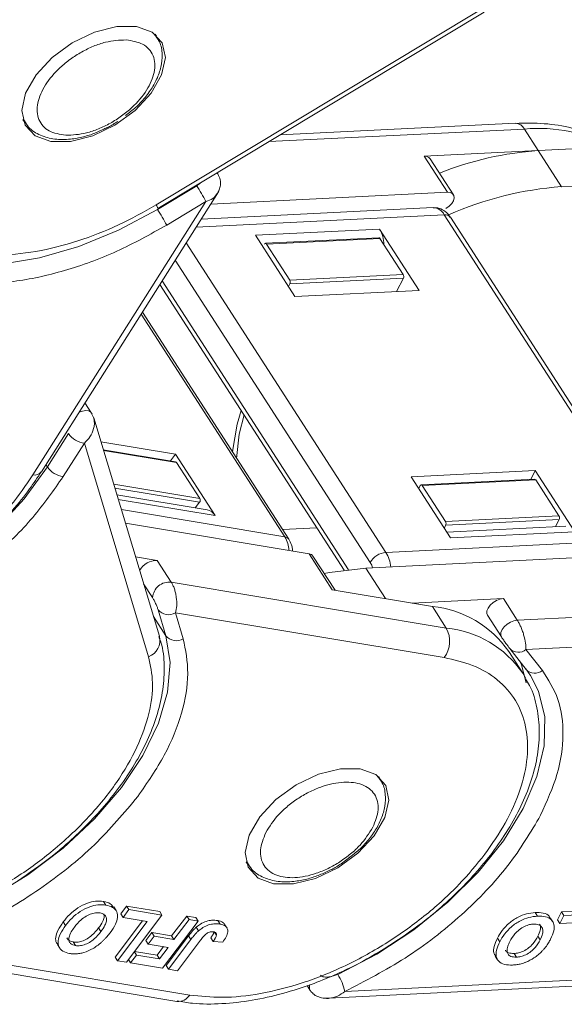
# Model space of a CAD drawing. Header units: millimetres. Extents: x 3187 to 3689, y -339 to 12.
# Tile 20 of 33: x 3481 to 3499, y -79 to -46. Entities that reach past the tile are written whole.
import ezdxf

# ---------------------------------------------------------------- set-up
doc = ezdxf.new("R2010")
doc.units = ezdxf.units.MM

msp = doc.modelspace()

# ---------------------------------------------------------------- linework, layer by layer
at = {"color": 7, "linetype": 'Continuous', "lineweight": 15}
for p, q in [((3485.588, -52.162), (3496.384, -45.67)), ((3485.639, -52.282), (3496.578, -45.705)), ((3485.591, -46.499), (3485.556, -46.445)), ((3481.154, -49.362), (3481.118, -49.299)), ((3481.12, -49.308), (3481.155, -49.362)), ((3497.631, -49.428), (3489.734, -49.819)), ((3489.36, -50.044), (3497.929, -49.62)), ((3497.929, -49.62), (3498.396, -50.345)), ((3494.567, -50.534), (3498.396, -50.345)), ((3502.225, -50.155), (3498.396, -50.345)), ((3499.175, -51.552), (3498.396, -50.345)), ((3494.567, -50.534), (3495.347, -51.741)), ((3495.552, -51.823), (3494.773, -50.615)), ((3487.653, -51.123), (3487.628, -51.086)), ((3509.699, -51.031), (3499.175, -51.552)), ((3481.739, -61.104), (3487.675, -51.727)), ((3486.944, -51.521), (3485.628, -52.312)), ((3495.347, -51.741), (3487.418, -52.134)), ((3481.455, -61.21), (3487.256, -52.049)), ((3487.256, -52.049), (3485.94, -52.84)), ((3494.873, -52.255), (3487.098, -52.639)), ((3486.929, -52.906), (3495.244, -52.494)), ((3495.244, -52.494), (3502.258, -63.36)), ((3502.463, -63.441), (3495.45, -52.575)), ((3493.074, -52.975), (3488.912, -53.181)), ((3494.399, -55.028), (3493.074, -52.975)), ((3493.287, -63.804), (3486.594, -53.435)), ((3490.236, -55.234), (3488.912, -53.181)), ((3493.052, -53.262), (3489.249, -53.45)), ((3493.089, -53.286), (3489.286, -53.474)), ((3493.089, -53.286), (3493.869, -54.493)), ((3489.212, -53.483), (3489.214, -53.478)), ((3489.286, -53.474), (3490.065, -54.682)), ((3486.228, -54.014), (3492.765, -64.142)), ((3492.033, -64.385), (3485.787, -54.709)), ((3490.065, -54.682), (3493.869, -54.493)), ((3490.071, -54.806), (3493.875, -54.618)), ((3493.645, -55.065), (3493.875, -54.618)), ((3485.711, -54.829), (3491.891, -64.403)), ((3490.071, -54.806), (3490.022, -54.902)), ((3494.399, -55.028), (3490.236, -55.234)), ((3485.082, -55.823), (3489.899, -63.285)), ((3490.03, -63.363), (3485.123, -55.759)), ((3483.419, -59.136), (3483.199, -58.797)), ((3483.419, -59.136), (3483.436, -59.175)), ((3485.695, -66.617), (3483.491, -59.292)), ((3482.645, -59.826), (3481.938, -60.943)), ((3483.179, -60.145), (3482.471, -61.263)), ((3485.333, -67.303), (3483.179, -60.145)), ((3483.735, -60.103), (3486.234, -60.52)), ((3486.239, -60.772), (3483.814, -60.368)), ((3486.272, -60.795), (3483.82, -60.387)), ((3486.066, -60.743), (3486.234, -60.52)), ((3486.234, -60.52), (3487.559, -62.572)), ((3481.889, -60.867), (3481.938, -60.943)), ((3486.272, -60.795), (3487.051, -62.003)), ((3494.133, -61.271), (3498.295, -61.065)), ((3494.133, -61.271), (3495.458, -63.323)), ((3498.273, -61.351), (3494.47, -61.54)), ((3498.145, -61.358), (3498.295, -61.065)), ((3498.295, -61.065), (3499.62, -63.117)), ((3484.162, -61.521), (3487.051, -62.003)), ((3484.201, -61.653), (3487.042, -62.126)), ((3494.386, -61.663), (3494.435, -61.567)), ((3498.31, -61.375), (3494.507, -61.564)), ((3494.507, -61.564), (3495.286, -62.771)), ((3498.31, -61.375), (3499.09, -62.583)), ((3487.293, -62.383), (3484.269, -61.879)), ((3484.315, -62.032), (3487.559, -62.572)), ((3486.898, -62.317), (3487.042, -62.126)), ((3489.899, -63.285), (3484.418, -62.372)), ((3495.286, -62.771), (3499.09, -62.583)), ((3484.554, -62.826), (3490.71, -63.851)), ((3489.824, -63.043), (3490.976, -62.986)), ((3495.292, -62.895), (3495.243, -62.991)), ((3495.292, -62.895), (3499.096, -62.707)), ((3499.323, -62.925), (3495.328, -63.123)), ((3498.975, -62.943), (3499.096, -62.707)), ((3495.458, -63.323), (3499.62, -63.117)), ((3502.258, -63.36), (3493.287, -63.804)), ((3484.896, -63.96), (3485.624, -64.081)), ((3490.71, -63.851), (3491.49, -65.059)), ((3491.581, -65.074), (3490.842, -63.929)), ((3492.616, -64.336), (3503.139, -63.815)), ((3486.091, -64.806), (3485.624, -64.081)), ((3493.274, -65.356), (3492.616, -64.336)), ((3485.166, -64.857), (3485.466, -65.322)), ((3495.312, -66.342), (3486.091, -64.806)), ((3494.844, -65.618), (3491.49, -65.059)), ((3494.168, -65.505), (3497.224, -65.354)), ((3494.844, -65.618), (3495.312, -66.342)), ((3497.692, -66.078), (3497.224, -65.354)), ((3508.215, -65.557), (3497.692, -66.078)), ((3485.496, -65.955), (3485.913, -66.6)), ((3485.65, -65.728), (3485.913, -66.6)), ((3495.242, -67.331), (3486.232, -65.829)), ((3486.232, -65.829), (3486.495, -66.702)), ((3496.69, -65.912), (3497.158, -66.636)), ((3497.166, -66.648), (3497.158, -66.636)), ((3508.264, -66.552), (3497.981, -67.061)), ((3497.873, -67.848), (3497.406, -67.124)), ((3497.441, -67.031), (3497.425, -67.009)), ((3497.441, -67.031), (3497.993, -67.731)), ((3497.981, -67.061), (3498.533, -67.76)), ((3497.873, -67.848), (3497.969, -68.007)), ((3497.976, -67.708), (3498.138, -67.934)), ((3493.035, -71.311), (3493.076, -71.369)), ((3493.077, -71.371), (3493.043, -71.318)), ((3488.634, -74.223), (3488.604, -74.171)), ((3488.606, -74.181), (3488.641, -74.235)), ((3491.787, -74.24), (3492.218, -73.903)), ((3483.901, -75.623), (3483.823, -75.502)), ((3484.239, -75.803), (3484.161, -75.683)), ((3484.396, -75.917), (3484.595, -75.654)), ((3484.474, -76.038), (3484.673, -75.775)), ((3484.595, -75.654), (3485.703, -75.839)), ((3484.673, -75.775), (3484.595, -75.654)), ((3484.673, -75.775), (3485.781, -75.959)), ((3485.703, -75.839), (3485.781, -75.959)), ((3498.37, -75.994), (3498.292, -75.873)), ((3499.043, -76.115), (3499.179, -75.849)), ((3499.179, -75.849), (3500.445, -75.786)), ((3499.257, -75.97), (3499.179, -75.849)), ((3482.47, -76.186), (3482.548, -76.307)), ((3484.209, -77.367), (3485.13, -76.147)), ((3484.287, -77.488), (3485.28, -76.172)), ((3484.396, -75.917), (3484.474, -76.038)), ((3485.28, -76.172), (3484.474, -76.038)), ((3485.781, -75.959), (3484.589, -77.538)), ((3486.989, -76.161), (3485.797, -77.74)), ((3486.105, -76.658), (3486.609, -75.989)), ((3486.182, -76.778), (3486.687, -76.11)), ((3486.609, -75.989), (3486.911, -76.04)), ((3486.687, -76.11), (3486.609, -75.989)), ((3486.687, -76.11), (3486.989, -76.161)), ((3486.911, -76.04), (3486.989, -76.161)), ((3487.649, -76.14), (3487.726, -76.261)), ((3498.876, -76.169), (3498.798, -76.048)), ((3499.043, -76.115), (3499.121, -76.236)), ((3499.121, -76.236), (3499.257, -75.97)), ((3500.041, -76.19), (3499.121, -76.236)), ((3499.257, -75.97), (3500.522, -75.907)), ((3483.735, -76.508), (3483.657, -76.387)), ((3486.932, -76.362), (3487.01, -76.483)), ((3487.527, -76.514), (3487.605, -76.635)), ((3487.969, -76.402), (3487.891, -76.282)), ((3482.878, -76.98), (3482.8, -76.859)), ((3485.241, -76.81), (3485.439, -76.547)), ((3485.241, -76.81), (3485.319, -76.931)), ((3485.319, -76.931), (3485.517, -76.667)), ((3485.439, -76.547), (3486.105, -76.658)), ((3485.439, -76.547), (3485.517, -76.667)), ((3485.517, -76.667), (3486.182, -76.778)), ((3485.919, -77.652), (3486.671, -76.657)), ((3485.997, -77.773), (3486.749, -76.778)), ((3486.105, -76.658), (3486.182, -76.778)), ((3487.071, -76.801), (3486.3, -77.823)), ((3486.671, -76.657), (3486.749, -76.778)), ((3487.419, -76.717), (3487.497, -76.838)), ((3487.497, -76.838), (3487.815, -76.868)), ((3497.024, -76.732), (3497.102, -76.853)), ((3498.457, -76.789), (3498.38, -76.668)), ((3486.71, -78.637), (3477.526, -77.107)), ((3482.273, -76.945), (3482.351, -77.066)), ((3484.855, -77.186), (3484.928, -77.299)), ((3484.86, -77.18), (3485.616, -77.305)), ((3485.984, -77.041), (3485.319, -76.931)), ((3485.616, -77.305), (3485.834, -77.016)), ((3485.694, -77.426), (3485.984, -77.041)), ((3476.762, -77.262), (3486.282, -78.849)), ((3484.209, -77.367), (3484.287, -77.488)), ((3484.589, -77.538), (3484.287, -77.488)), ((3484.657, -77.449), (3484.729, -77.562)), ((3484.729, -77.562), (3484.928, -77.299)), ((3484.928, -77.299), (3485.694, -77.426)), ((3485.616, -77.305), (3485.694, -77.426)), ((3496.954, -77.336), (3497.032, -77.457)), ((3497.666, -77.366), (3497.588, -77.246)), ((3485.797, -77.74), (3484.729, -77.562)), ((3485.919, -77.652), (3485.997, -77.773)), ((3486.3, -77.823), (3485.997, -77.773)), ((3502.393, -77.995), (3491.911, -78.514)), ((3490.646, -78.32), (3490.75, -78.48)), ((3490.754, -78.486), (3490.75, -78.48)), ((3491.371, -78.747), (3502.116, -78.215))]:
    msp.add_line(p, q, dxfattribs=at)
at = {"color": 7, "linetype": 'Continuous', "lineweight": 15, "flags": 128}
for points in [[(3485.788, -46.73), (3485.896, -47.224), (3485.769, -47.805), (3485.419, -48.416), (3484.88, -48.997), (3484.205, -49.492), (3483.46, -49.851), (3482.718, -50.04), (3482.051, -50.041), (3481.525, -49.852), (3481.192, -49.493), (3481.083, -48.999), (3481.21, -48.418), (3481.561, -47.807), (3482.1, -47.226), (3482.775, -46.731), (3483.52, -46.372), (3484.262, -46.183), (3484.928, -46.183), (3485.454, -46.371), (3485.788, -46.73)], [(3485.549, -46.439), (3485.55, -46.44), (3485.598, -46.511)], [(3487.622, -51.089), (3487.652, -51.122), (3487.654, -51.126)], [(3495.3, -52.287), (3495.406, -52.21), (3495.493, -52.119), (3495.551, -52.023), (3495.576, -51.93), (3495.566, -51.85), (3495.521, -51.788), (3495.446, -51.751), (3495.347, -51.741)], [(3485.628, -52.312), (3484.327, -53.009), (3482.996, -53.557), (3481.674, -53.939), (3480.398, -54.145), (3479.206, -54.168), (3478.132, -54.008), (3477.206, -53.67), (3476.456, -53.163), (3475.938, -52.558)], [(3485.64, -52.281), (3485.64, -52.281), (3485.639, -52.282)], [(3482.999, -59.113), (3483.117, -59.07), (3483.229, -59.055), (3483.325, -59.068), (3483.397, -59.11), (3483.419, -59.136)], [(3488.139, -60.431), (3488.298, -59.514), (3488.44, -59.056)], [(3488.284, -60.657), (3488.369, -59.842), (3488.534, -59.202)], [(3481.938, -60.943), (3481.16, -62.014), (3480.21, -63.044), (3479.116, -64.003), (3477.91, -64.864), (3476.625, -65.602), (3475.299, -66.197), (3473.97, -66.63), (3472.677, -66.889), (3471.456, -66.967), (3470.343, -66.862), (3469.37, -66.576)], [(3490.71, -63.851), (3490.793, -63.881), (3490.842, -63.929)], [(3492.616, -64.336), (3491.399, -64.482), (3491.221, -64.517)], [(3497.224, -65.354), (3497.11, -65.373), (3496.992, -65.42), (3496.879, -65.49), (3496.783, -65.576), (3496.712, -65.671), (3496.673, -65.766), (3496.668, -65.853), (3496.69, -65.912)], [(3497.158, -66.636), (3497.135, -66.577), (3497.14, -66.49), (3497.18, -66.395), (3497.251, -66.3), (3497.347, -66.214), (3497.459, -66.145), (3497.578, -66.098), (3497.692, -66.078)], [(3485.913, -66.6), (3486.055, -67.498), (3485.971, -68.485), (3485.663, -69.532), (3485.141, -70.609), (3484.419, -71.686), (3483.518, -72.731), (3482.464, -73.714), (3481.288, -74.608), (3480.023, -75.385), (3478.705, -76.025), (3477.373, -76.508)], [(3497.789, -67.472), (3497.829, -67.572), (3497.995, -68.177)], [(3498.138, -67.934), (3498.404, -68.453), (3498.612, -69.319), (3498.595, -70.282), (3498.352, -71.314), (3497.892, -72.386), (3497.227, -73.466), (3496.376, -74.524), (3495.364, -75.529), (3494.22, -76.451), (3492.978, -77.266), (3491.672, -77.948)], [(3489.058, -72.664), (3489.601, -72.085), (3490.279, -71.593), (3491.025, -71.237), (3491.766, -71.053), (3492.43, -71.057), (3492.951, -71.25), (3493.28, -71.613), (3493.382, -72.11), (3493.249, -72.693), (3492.894, -73.304), (3492.351, -73.883), (3491.673, -74.375), (3490.927, -74.73), (3490.186, -74.915), (3489.522, -74.911), (3489.001, -74.717), (3488.673, -74.355), (3488.57, -73.858), (3488.703, -73.275), (3489.058, -72.664)]]:
    msp.add_lwpolyline(points, dxfattribs=at)
at = {"color": 7, "linetype": 'Continuous', "lineweight": 15}
for centre, radius, start, end in [((3497.614, -49.782), 0.354, 27.2197, 87.1444), ((3498.401, -54.927), 5.328, 62.0485, 95.0814), ((3499.122, -61.214), 10.893, 93.8204, 111.7596), ((3494.602, -50.747), 0.215, 37.615, 99.37), ((3480.442, -55.718), 7.739, 28.3064, 32.8488), ((3500.001, -62.899), 11.377, 94.1593, 113.9024), ((3485.236, -52.384), 0.416, 14.3252, 32.3577), ((3479.126, -56.51), 7.739, 28.3064, 32.8488), ((3494.851, -52.697), 0.443, 27.2197, 87.1444), ((3495.277, -52.713), 0.221, 38.5302, 98.4549), ((3492.186, -53.502), 1.032, 0.8963, 30.6808), ((3493.05, -53.306), 0.0443, 27.2191, 87.1512), ((3489.251, -53.49), 0.0384, 23.634, 162.0513), ((3489.948, -54.75), 0.135, 335.4428, 30.2318), ((3493.752, -54.562), 0.135, 335.4428, 30.2318), ((3483.264, -59.398), 0.752, 214.6809, 263.5216), ((3482.556, -60.515), 0.752, 214.6809, 263.5216), ((3486.229, -60.82), 0.0492, 30.0841, 79.022), ((3481.506, -60.915), 0.3, 260.2017, 319.9518), ((3498.271, -61.396), 0.0443, 27.2191, 87.1512), ((3494.472, -61.579), 0.0384, 23.634, 162.0513), ((3486.95, -62.058), 0.115, 323.3383, 28.601), ((3487.218, -62.769), 0.394, 30.0841, 79.022), ((3498.973, -62.651), 0.135, 335.4428, 30.2318), ((3495.169, -62.839), 0.135, 335.4428, 30.2318), ((3489.07, -63.783), 0.967, 2.6022, 30.9729), ((3489.879, -63.47), 0.186, 35.2175, 83.7724), ((3493.351, -64.478), 0.676, 95.4428, 150.2318), ((3492.233, -64.44), 1.231, 6.7909, 31.0913), ((3485.586, -64.716), 0.636, 86.6346, 150.9711), ((3486.022, -65.359), 0.558, 82.8659, 176.1785), ((3494.486, -69.158), 3.558, 34.8686, 84.2256), ((3486, -65.443), 0.451, 219.1609, 301.0513), ((3485.111, -66.747), 0.599, 291.7893, 12.5047), ((3486.262, -66.316), 0.451, 219.1609, 301.0513), ((3494.505, -66.782), 0.919, 323.3383, 28.601), ((3494.954, -69.882), 3.558, 34.8686, 84.2256), ((3497.727, -66.757), 0.396, 223.8325, 309.964), ((3498.278, -67.456), 0.396, 223.8325, 309.964), ((3490.158, -78.922), 1.8, 13.0909, 32.7597), ((3490.935, -78.382), 0.21, 152.7566, 207.9799), ((3486.326, -78.399), 0.452, 264.4978, 328.1525)]:
    msp.add_arc(centre, radius, start, end, dxfattribs=at)
for points, knots in [([(3481.392, -44.062), (3480.987, -44.322), (3480.154, -44.858), (3479.014, -45.839), (3477.999, -46.94), (3477.194, -48.115), (3476.652, -49.29), (3476.406, -50.389), (3476.422, -51.37), (3476.641, -51.906), (3476.747, -52.166)], [0, 0, 0, 0, 0.116516, 0.2400113, 0.3686408, 0.5, 0.6313592, 0.7599887, 0.883484, 1, 1, 1, 1]), ([(3482.556, -49.831), (3482.356, -49.798), (3482.049, -49.748), (3481.78, -49.529), (3481.642, -49.308), (3481.582, -49.043), (3481.614, -48.66), (3481.833, -48.143), (3482.262, -47.637), (3482.702, -47.275), (3483.083, -47.032), (3483.483, -46.839), (3484.003, -46.661), (3484.353, -46.644), (3484.58, -46.634)], [0, 0, 0, 0, 0.119721, 0.184895, 0.25, 0.315174, 0.380279, 0.5, 0.619721, 0.684895, 0.75, 0.815174, 0.880279, 1, 1, 1, 1]), ([(3484.58, -46.634), (3484.779, -46.666), (3485.087, -46.716), (3485.355, -46.936), (3485.494, -47.156), (3485.553, -47.422), (3485.521, -47.805), (3485.302, -48.322), (3484.874, -48.828), (3484.434, -49.19), (3484.052, -49.433), (3483.653, -49.625), (3483.132, -49.804), (3482.782, -49.82), (3482.556, -49.831)], [0, 0, 0, 0, 0.119721, 0.184895, 0.25, 0.315174, 0.380279, 0.5, 0.619721, 0.684895, 0.75, 0.815174, 0.880279, 1, 1, 1, 1]), ([(3484.559, -49.166), (3484.674, -49.081), (3484.872, -48.937), (3485.145, -48.651), (3485.398, -48.336), (3485.619, -47.948), (3485.764, -47.537), (3485.8, -47.113), (3485.748, -46.753), (3485.622, -46.582), (3485.582, -46.527)], [0, 0, 0, 0, 0.117643, 0.201009, 0.336844, 0.473842, 0.618623, 0.768503, 0.925136, 1, 1, 1, 1]), ([(3481.174, -49.349), (3481.216, -49.42), (3481.338, -49.632), (3481.699, -49.846), (3482.178, -49.977), (3482.673, -49.977), (3483.13, -49.892), (3483.506, -49.778), (3483.729, -49.671), (3483.826, -49.624)], [0, 0, 0, 0, 0.095669, 0.281752, 0.461757, 0.642394, 0.78306, 0.904973, 1, 1, 1, 1]), ([(3483.826, -49.624), (3483.879, -49.601), (3484.042, -49.531), (3484.196, -49.433), (3484.3, -49.367)], [0, 0, 0, 0, 0.3226666, 1, 1, 1, 1]), ([(3500.946, -50.218), (3500.759, -50.098), (3500.333, -49.825), (3499.534, -49.57), (3498.618, -49.414), (3497.955, -49.425), (3497.631, -49.43)], [0, 0, 0, 0, 0.21061, 0.478391, 0.74476, 1, 1, 1, 1]), ([(3487.636, -51.788), (3487.659, -51.747), (3487.707, -51.658), (3487.746, -51.499), (3487.745, -51.309), (3487.685, -51.189), (3487.654, -51.126)], [0, 0, 0, 0, 0.2056592, 0.4365169, 0.7023035, 1, 1, 1, 1]), ([(3487.07, -51.422), (3487.067, -51.425), (3487.034, -51.466), (3486.987, -51.495), (3486.944, -51.521)], [0, 0, 0, 0, 0.09286, 1, 1, 1, 1]), ([(3487.634, -51.786), (3487.59, -51.844), (3487.502, -51.961), (3487.338, -52.019), (3487.256, -52.049)], [0, 0, 0, 0, 0.498924, 1, 1, 1, 1]), ([(3476.747, -52.166), (3476.897, -52.4), (3477.205, -52.882), (3477.971, -53.411), (3478.97, -53.763), (3480.182, -53.883), (3481.533, -53.761), (3482.935, -53.408), (3484.309, -52.878), (3485.17, -52.396), (3485.588, -52.162)], [0, 0, 0, 0, 0.116516, 0.240011, 0.368641, 0.5, 0.631359, 0.759989, 0.883484, 1, 1, 1, 1]), ([(3495.445, -52.58), (3495.418, -52.537), (3495.351, -52.433), (3495.19, -52.318), (3495.015, -52.248), (3494.909, -52.261), (3494.877, -52.265)], [0, 0, 0, 0, 0.216234, 0.535795, 0.860612, 1, 1, 1, 1]), ([(3485.94, -52.84), (3485.384, -53.149), (3484.26, -53.772), (3482.508, -54.401), (3480.795, -54.785), (3479.767, -54.79), (3479.26, -54.793)], [0, 0, 0, 0, 0.247221, 0.5, 0.752779, 1, 1, 1, 1]), ([(3483.516, -59.462), (3483.509, -59.402), (3483.493, -59.273), (3483.427, -59.164), (3483.392, -59.105)], [0, 0, 0, 0, 0.466065, 1, 1, 1, 1]), ([(3483.49, -59.298), (3483.5, -59.328), (3483.513, -59.369), (3483.512, -59.414), (3483.512, -59.427)], [0, 0, 0, 0, 0.729839, 1, 1, 1, 1]), ([(3483.512, -59.427), (3483.514, -59.458), (3483.518, -59.533), (3483.484, -59.708), (3483.384, -59.938), (3483.246, -60.078), (3483.179, -60.145)], [0, 0, 0, 0, 0.121867, 0.299023, 0.659813, 1, 1, 1, 1]), ([(3471.771, -66.621), (3472.152, -66.621), (3472.938, -66.622), (3474.269, -66.362), (3475.69, -65.89), (3477.13, -65.195), (3478.498, -64.321), (3479.707, -63.324), (3480.719, -62.275), (3481.215, -61.558), (3481.455, -61.21)], [0, 0, 0, 0, 0.116516, 0.240011, 0.368641, 0.5, 0.631359, 0.759989, 0.883484, 1, 1, 1, 1]), ([(3482.471, -61.263), (3482.149, -61.724), (3481.497, -62.657), (3480.161, -63.976), (3478.64, -65.176), (3477.519, -65.806), (3476.965, -66.118)], [0, 0, 0, 0, 0.247221, 0.5, 0.752779, 1, 1, 1, 1]), ([(3477.93, -64.828), (3478.311, -64.567), (3478.848, -64.201), (3479.575, -63.597), (3480.158, -63.061), (3480.784, -62.394), (3481.321, -61.738), (3481.605, -61.296), (3481.729, -61.103)], [0, 0, 0, 0, 0.246938, 0.346926, 0.511716, 0.680846, 0.860361, 1, 1, 1, 1]), ([(3490.155, -63.759), (3490.156, -63.734), (3490.158, -63.662), (3490.116, -63.525), (3490.062, -63.425), (3490.029, -63.364)], [0, 0, 0, 0, 0.172264, 0.49995, 1, 1, 1, 1]), ([(3492.765, -64.142), (3492.788, -64.184), (3492.818, -64.239), (3492.833, -64.308), (3492.836, -64.325)], [0, 0, 0, 0, 0.757701, 1, 1, 1, 1]), ([(3486.091, -64.806), (3486.11, -64.838), (3486.149, -64.903), (3486.198, -65.025), (3486.237, -65.161), (3486.273, -65.356), (3486.285, -65.602), (3486.249, -65.755), (3486.232, -65.829)], [0, 0, 0, 0, 0.115349, 0.234722, 0.358791, 0.488149, 0.751597, 1, 1, 1, 1]), ([(3485.466, -65.322), (3485.473, -65.334), (3485.489, -65.359), (3485.515, -65.406), (3485.542, -65.46), (3485.58, -65.539), (3485.62, -65.637), (3485.64, -65.697), (3485.65, -65.728)], [0, 0, 0, 0, 0.09517, 0.195508, 0.310112, 0.437792, 0.718545, 1, 1, 1, 1]), ([(3497.692, -66.078), (3497.711, -66.11), (3497.751, -66.175), (3497.808, -66.294), (3497.861, -66.426), (3497.923, -66.615), (3497.977, -66.849), (3497.98, -66.992), (3497.981, -67.061)], [0, 0, 0, 0, 0.115349, 0.234722, 0.358791, 0.488149, 0.751597, 1, 1, 1, 1]), ([(3480.937, -74.818), (3481.318, -74.557), (3481.854, -74.19), (3482.581, -73.586), (3483.165, -73.051), (3483.793, -72.384), (3484.371, -71.665), (3484.882, -70.9), (3485.304, -70.107), (3485.618, -69.3), (3485.816, -68.489), (3485.873, -67.69), (3485.831, -67.058), (3485.711, -66.722), (3485.676, -66.625)], [0, 0, 0, 0, 0.11739, 0.164922, 0.24326, 0.323661, 0.408999, 0.497058, 0.587086, 0.678602, 0.771376, 0.865414, 0.961104, 1, 1, 1, 1]), ([(3486.495, -66.702), (3486.57, -67.081), (3486.722, -67.847), (3486.485, -69.184), (3485.932, -70.587), (3485.289, -71.521), (3484.971, -71.983)], [0, 0, 0, 0, 0.247221, 0.5, 0.752779, 1, 1, 1, 1]), ([(3497.166, -66.648), (3497.174, -66.66), (3497.19, -66.685), (3497.22, -66.729), (3497.254, -66.778), (3497.305, -66.85), (3497.368, -66.935), (3497.406, -66.984), (3497.425, -67.009)], [0, 0, 0, 0, 0.09517, 0.195508, 0.310112, 0.437792, 0.718545, 1, 1, 1, 1]), ([(3479.746, -75.359), (3480.165, -75.126), (3481.027, -74.645), (3482.244, -73.728), (3483.362, -72.673), (3484.295, -71.518), (3484.982, -70.337), (3485.38, -69.205), (3485.515, -68.173), (3485.393, -67.587), (3485.333, -67.303)], [0, 0, 0, 0, 0.116516, 0.240011, 0.368641, 0.5, 0.631359, 0.759989, 0.883484, 1, 1, 1, 1]), ([(3496.604, -73.922), (3496.846, -73.574), (3497.344, -72.857), (3497.826, -71.752), (3498.071, -70.652), (3498.022, -69.626), (3497.677, -68.741), (3497.062, -68.051), (3496.25, -67.562), (3495.572, -67.406), (3495.242, -67.331)], [0, 0, 0, 0, 0.116516, 0.2400113, 0.3686408, 0.5, 0.6313592, 0.7599887, 0.883484, 1, 1, 1, 1]), ([(3498.533, -67.76), (3498.73, -68.071), (3499.129, -68.701), (3499.275, -69.9), (3499.099, -71.218), (3498.682, -72.151), (3498.475, -72.613)], [0, 0, 0, 0, 0.247221, 0.5, 0.752779, 1, 1, 1, 1]), ([(3493.512, -76.913), (3493.894, -76.652), (3494.43, -76.286), (3495.157, -75.682), (3495.74, -75.146), (3496.368, -74.48), (3496.947, -73.761), (3497.458, -72.996), (3497.879, -72.203), (3498.194, -71.395), (3498.39, -70.586), (3498.456, -69.782), (3498.366, -69.003), (3498.204, -68.409), (3498.014, -68.118), (3497.965, -68.044)], [0, 0, 0, 0, 0.107365, 0.150837, 0.222485, 0.29602, 0.37407, 0.45461, 0.536949, 0.62065, 0.7055, 0.791508, 0.879026, 0.969056, 1, 1, 1, 1]), ([(3489.26, -73.194), (3489.387, -72.991), (3489.584, -72.679), (3489.998, -72.296), (3490.36, -72.03), (3490.753, -71.808), (3491.269, -71.595), (3491.894, -71.468), (3492.417, -71.538), (3492.737, -71.71), (3492.915, -71.904), (3493.017, -72.146), (3493.049, -72.508), (3492.927, -72.816), (3492.848, -73.016)], [0, 0, 0, 0, 0.119721, 0.184895, 0.25, 0.315174, 0.380279, 0.5, 0.619721, 0.684895, 0.75, 0.815174, 0.880279, 1, 1, 1, 1]), ([(3492.218, -73.903), (3492.273, -73.862), (3492.41, -73.76), (3492.63, -73.523), (3492.884, -73.209), (3493.105, -72.82), (3493.25, -72.41), (3493.287, -71.985), (3493.232, -71.618), (3493.102, -71.443), (3493.057, -71.383)], [0, 0, 0, 0, 0.060149, 0.148189, 0.291639, 0.436317, 0.589216, 0.747499, 0.912914, 1, 1, 1, 1]), ([(3484.971, -71.983), (3484.511, -72.533), (3483.574, -73.651), (3481.705, -75.13), (3479.64, -76.359), (3478.223, -76.86), (3477.526, -77.107)], [0, 0, 0, 0, 0.245823, 0.5, 0.754177, 1, 1, 1, 1]), ([(3498.475, -72.613), (3498.14, -73.178), (3497.458, -74.328), (3495.868, -75.976), (3493.989, -77.447), (3492.596, -78.162), (3491.911, -78.514)], [0, 0, 0, 0, 0.245823, 0.5, 0.754177, 1, 1, 1, 1]), ([(3492.848, -73.016), (3492.721, -73.218), (3492.524, -73.53), (3492.11, -73.914), (3491.748, -74.179), (3491.356, -74.401), (3490.839, -74.615), (3490.214, -74.742), (3489.691, -74.671), (3489.371, -74.5), (3489.193, -74.306), (3489.091, -74.063), (3489.059, -73.702), (3489.181, -73.393), (3489.26, -73.194)], [0, 0, 0, 0, 0.119721, 0.184895, 0.25, 0.315174, 0.380279, 0.5, 0.619721, 0.684895, 0.75, 0.815174, 0.880279, 1, 1, 1, 1]), ([(3486.71, -78.637), (3487.067, -78.676), (3487.802, -78.756), (3489.089, -78.617), (3490.491, -78.263), (3491.945, -77.678), (3493.36, -76.896), (3494.643, -75.969), (3495.752, -74.968), (3496.325, -74.264), (3496.604, -73.922)], [0, 0, 0, 0, 0.116516, 0.240011, 0.368641, 0.5, 0.631359, 0.759989, 0.883484, 1, 1, 1, 1]), ([(3488.65, -74.206), (3488.695, -74.283), (3488.82, -74.5), (3489.185, -74.719), (3489.665, -74.849), (3490.159, -74.849), (3490.616, -74.764), (3491.017, -74.641), (3491.264, -74.522), (3491.386, -74.463)], [0, 0, 0, 0, 0.09968, 0.280235, 0.454892, 0.630162, 0.76665, 0.88494, 1, 1, 1, 1]), ([(3491.386, -74.463), (3491.414, -74.451), (3491.552, -74.39), (3491.683, -74.307), (3491.787, -74.24)], [0, 0, 0, 0, 0.203288, 1, 1, 1, 1]), ([(3482.47, -76.186), (3482.538, -76.102), (3482.675, -75.933), (3482.957, -75.705), (3483.268, -75.55), (3483.573, -75.478), (3483.737, -75.494), (3483.823, -75.502)], [0, 0, 0, 0, 0.204609, 0.411109, 0.621842, 0.801311, 1, 1, 1, 1]), ([(3483.823, -75.502), (3483.907, -75.52), (3484.052, -75.551), (3484.12, -75.649), (3484.149, -75.691)], [0, 0, 0, 0, 0.576909, 1, 1, 1, 1]), ([(3482.548, -76.307), (3482.616, -76.223), (3482.753, -76.054), (3483.034, -75.825), (3483.345, -75.67), (3483.651, -75.599), (3483.815, -75.615), (3483.901, -75.623)], [0, 0, 0, 0, 0.204609, 0.411109, 0.621842, 0.801311, 1, 1, 1, 1]), ([(3483.901, -75.623), (3483.982, -75.643), (3484.144, -75.682), (3484.28, -75.836), (3484.303, -76.04), (3484.229, -76.283), (3484.111, -76.453), (3484.045, -76.548)], [0, 0, 0, 0, 0.205416, 0.413489, 0.592452, 0.772931, 1, 1, 1, 1]), ([(3497.024, -76.732), (3497.073, -76.646), (3497.171, -76.473), (3497.408, -76.22), (3497.7, -76.025), (3498.012, -75.902), (3498.195, -75.883), (3498.292, -75.873)], [0, 0, 0, 0, 0.204609, 0.411109, 0.621842, 0.801311, 1, 1, 1, 1]), ([(3498.292, -75.873), (3498.385, -75.874), (3498.571, -75.878), (3498.743, -75.952), (3498.779, -76.035), (3498.788, -76.054)], [0, 0, 0, 0, 0.432293, 0.870179, 1, 1, 1, 1]), ([(3482.285, -76.937), (3482.27, -76.922), (3482.211, -76.863), (3482.211, -76.697), (3482.284, -76.454), (3482.404, -76.282), (3482.47, -76.186)], [0, 0, 0, 0, 0.09519, 0.375984, 0.652592, 1, 1, 1, 1]), ([(3482.845, -76.365), (3482.914, -76.28), (3483.023, -76.146), (3483.232, -75.99), (3483.416, -75.907), (3483.58, -75.873), (3483.666, -75.882), (3483.703, -75.886)], [0, 0, 0, 0, 0.319264, 0.504624, 0.690858, 0.864593, 1, 1, 1, 1]), ([(3483.829, -75.914), (3483.829, -75.915), (3483.85, -75.946), (3483.842, -76.039), (3483.79, -76.199), (3483.706, -76.318), (3483.657, -76.387)], [0, 0, 0, 0, 0.005979, 0.286343, 0.580368, 1, 1, 1, 1]), ([(3483.703, -75.886), (3483.756, -75.901), (3483.852, -75.928), (3483.917, -76.033), (3483.925, -76.157), (3483.866, -76.321), (3483.784, -76.439), (3483.735, -76.508)], [0, 0, 0, 0, 0.213943, 0.387352, 0.56015, 0.741367, 1, 1, 1, 1]), ([(3486.932, -76.362), (3486.978, -76.326), (3487.081, -76.245), (3487.264, -76.163), (3487.466, -76.12), (3487.583, -76.133), (3487.649, -76.14)], [0, 0, 0, 0, 0.206429, 0.456722, 0.693973, 1, 1, 1, 1]), ([(3487.649, -76.14), (3487.713, -76.154), (3487.82, -76.179), (3487.87, -76.253), (3487.89, -76.282)], [0, 0, 0, 0, 0.597683, 1, 1, 1, 1]), ([(3497.102, -76.853), (3497.151, -76.767), (3497.249, -76.594), (3497.486, -76.341), (3497.778, -76.145), (3498.09, -76.023), (3498.273, -76.004), (3498.37, -75.994)], [0, 0, 0, 0, 0.204609, 0.411109, 0.621842, 0.801311, 1, 1, 1, 1]), ([(3498.37, -75.994), (3498.464, -75.994), (3498.653, -75.996), (3498.847, -76.101), (3498.935, -76.272), (3498.928, -76.496), (3498.851, -76.666), (3498.808, -76.761)], [0, 0, 0, 0, 0.205416, 0.413489, 0.592452, 0.772931, 1, 1, 1, 1]), ([(3482.683, -77.244), (3482.603, -77.224), (3482.44, -77.184), (3482.307, -77.027), (3482.285, -76.82), (3482.363, -76.574), (3482.482, -76.402), (3482.548, -76.307)], [0, 0, 0, 0, 0.203933, 0.41017, 0.593215, 0.773531, 1, 1, 1, 1]), ([(3482.878, -76.98), (3482.818, -76.963), (3482.717, -76.935), (3482.655, -76.825), (3482.655, -76.691), (3482.727, -76.53), (3482.807, -76.418), (3482.845, -76.365)], [0, 0, 0, 0, 0.241919, 0.409044, 0.576174, 0.800887, 1, 1, 1, 1]), ([(3483.657, -76.387), (3483.588, -76.472), (3483.48, -76.605), (3483.274, -76.758), (3483.097, -76.839), (3482.931, -76.873), (3482.842, -76.863), (3482.8, -76.859)], [0, 0, 0, 0, 0.319417, 0.499226, 0.680002, 0.847806, 1, 1, 1, 1]), ([(3483.735, -76.508), (3483.666, -76.593), (3483.558, -76.726), (3483.352, -76.879), (3483.174, -76.959), (3483.009, -76.993), (3482.92, -76.984), (3482.878, -76.98)], [0, 0, 0, 0, 0.319417, 0.499226, 0.680002, 0.847806, 1, 1, 1, 1]), ([(3486.671, -76.657), (3486.687, -76.636), (3486.719, -76.594), (3486.765, -76.537), (3486.807, -76.488), (3486.846, -76.445), (3486.887, -76.403), (3486.917, -76.376), (3486.932, -76.362)], [0, 0, 0, 0, 0.2082698, 0.416707, 0.5614806, 0.7065734, 0.8528245, 1, 1, 1, 1]), ([(3486.749, -76.778), (3486.765, -76.757), (3486.797, -76.714), (3486.843, -76.658), (3486.885, -76.609), (3486.924, -76.566), (3486.964, -76.524), (3486.994, -76.497), (3487.01, -76.483)], [0, 0, 0, 0, 0.2082698, 0.416707, 0.5614806, 0.7065734, 0.8528245, 1, 1, 1, 1]), ([(3487.01, -76.483), (3487.056, -76.447), (3487.159, -76.366), (3487.342, -76.283), (3487.544, -76.241), (3487.661, -76.253), (3487.726, -76.261)], [0, 0, 0, 0, 0.206429, 0.456722, 0.693973, 1, 1, 1, 1]), ([(3487.071, -76.801), (3487.101, -76.762), (3487.163, -76.684), (3487.25, -76.59), (3487.338, -76.537), (3487.409, -76.516), (3487.465, -76.514), (3487.499, -76.519), (3487.508, -76.521)], [0, 0, 0, 0, 0.272224, 0.546623, 0.659126, 0.771081, 0.934792, 1, 1, 1, 1]), ([(3487.419, -76.717), (3487.427, -76.707), (3487.442, -76.685), (3487.463, -76.652), (3487.484, -76.619), (3487.503, -76.584), (3487.519, -76.548), (3487.524, -76.525), (3487.527, -76.514)], [0, 0, 0, 0, 0.15598, 0.312089, 0.480893, 0.650178, 0.823475, 1, 1, 1, 1]), ([(3487.508, -76.521), (3487.521, -76.523), (3487.546, -76.528), (3487.573, -76.544), (3487.592, -76.563), (3487.602, -76.583), (3487.607, -76.608), (3487.605, -76.625), (3487.605, -76.635)], [0, 0, 0, 0, 0.199415, 0.404779, 0.549305, 0.697938, 0.847272, 1, 1, 1, 1]), ([(3487.726, -76.261), (3487.789, -76.276), (3487.895, -76.302), (3487.98, -76.401), (3487.995, -76.527), (3487.939, -76.69), (3487.858, -76.806), (3487.815, -76.868)], [0, 0, 0, 0, 0.24093, 0.409491, 0.578642, 0.775105, 1, 1, 1, 1]), ([(3497.443, -76.844), (3497.493, -76.757), (3497.571, -76.619), (3497.752, -76.443), (3497.927, -76.335), (3498.096, -76.273), (3498.192, -76.264), (3498.234, -76.26)], [0, 0, 0, 0, 0.319264, 0.504624, 0.690858, 0.864593, 1, 1, 1, 1]), ([(3498.234, -76.26), (3498.296, -76.262), (3498.409, -76.266), (3498.511, -76.343), (3498.557, -76.448), (3498.544, -76.601), (3498.489, -76.72), (3498.457, -76.789)], [0, 0, 0, 0, 0.213943, 0.387352, 0.56015, 0.741367, 1, 1, 1, 1]), ([(3498.441, -76.265), (3498.453, -76.286), (3498.483, -76.341), (3498.464, -76.482), (3498.411, -76.599), (3498.38, -76.668)], [0, 0, 0, 0, 0.199624, 0.529377, 1, 1, 1, 1]), ([(3482.8, -76.859), (3482.739, -76.843), (3482.641, -76.819), (3482.607, -76.743), (3482.595, -76.715)], [0, 0, 0, 0, 0.633434, 1, 1, 1, 1]), ([(3484.045, -76.548), (3484.029, -76.569), (3483.997, -76.611), (3483.943, -76.676), (3483.884, -76.742), (3483.819, -76.809), (3483.749, -76.875), (3483.698, -76.917), (3483.672, -76.938)], [0, 0, 0, 0, 0.1539502, 0.3081809, 0.478699, 0.6499612, 0.8242026, 1, 1, 1, 1]), ([(3487.605, -76.635), (3487.601, -76.648), (3487.595, -76.675), (3487.576, -76.714), (3487.556, -76.748), (3487.538, -76.778), (3487.518, -76.808), (3487.504, -76.828), (3487.497, -76.838)], [0, 0, 0, 0, 0.205288, 0.416473, 0.561717, 0.70725, 0.853541, 1, 1, 1, 1]), ([(3496.964, -77.33), (3496.942, -77.295), (3496.887, -77.209), (3496.906, -76.998), (3496.982, -76.827), (3497.024, -76.732)], [0, 0, 0, 0, 0.233431, 0.573229, 1, 1, 1, 1]), ([(3497.534, -77.633), (3497.44, -77.632), (3497.251, -77.63), (3497.057, -77.522), (3496.97, -77.348), (3496.981, -77.12), (3497.059, -76.948), (3497.102, -76.853)], [0, 0, 0, 0, 0.203933, 0.41017, 0.593215, 0.773531, 1, 1, 1, 1]), ([(3497.666, -77.366), (3497.596, -77.364), (3497.477, -77.36), (3497.376, -77.278), (3497.335, -77.162), (3497.365, -77.009), (3497.418, -76.897), (3497.443, -76.844)], [0, 0, 0, 0, 0.241919, 0.409044, 0.576174, 0.800887, 1, 1, 1, 1]), ([(3498.38, -76.668), (3498.33, -76.755), (3498.253, -76.891), (3498.075, -77.064), (3497.905, -77.169), (3497.735, -77.231), (3497.636, -77.241), (3497.588, -77.246)], [0, 0, 0, 0, 0.319417, 0.499226, 0.680002, 0.847806, 1, 1, 1, 1]), ([(3498.457, -76.789), (3498.408, -76.876), (3498.33, -77.012), (3498.153, -77.185), (3497.983, -77.29), (3497.813, -77.352), (3497.714, -77.362), (3497.666, -77.366)], [0, 0, 0, 0, 0.319417, 0.499226, 0.680002, 0.847806, 1, 1, 1, 1]), ([(3498.808, -76.761), (3498.797, -76.783), (3498.775, -76.825), (3498.735, -76.892), (3498.691, -76.96), (3498.641, -77.031), (3498.584, -77.102), (3498.541, -77.149), (3498.519, -77.172)], [0, 0, 0, 0, 0.15395, 0.308181, 0.478699, 0.649961, 0.824203, 1, 1, 1, 1]), ([(3483.672, -76.938), (3483.625, -76.973), (3483.53, -77.042), (3483.336, -77.15), (3483.174, -77.212), (3483.072, -77.234), (3483.061, -77.237)], [0, 0, 0, 0, 0.2509, 0.502162, 0.946531, 1, 1, 1, 1]), ([(3486.293, -78.832), (3486.461, -78.863), (3486.932, -78.949), (3487.778, -78.942), (3488.789, -78.833), (3489.826, -78.602), (3490.782, -78.294), (3491.631, -77.944), (3492.521, -77.517), (3493.129, -77.147), (3493.512, -76.913)], [0, 0, 0, 0, 0.080528, 0.224809, 0.365821, 0.50168, 0.642383, 0.745196, 0.839508, 1, 1, 1, 1]), ([(3497.588, -77.246), (3497.519, -77.242), (3497.403, -77.237), (3497.314, -77.179), (3497.3, -77.136), (3497.298, -77.128)], [0, 0, 0, 0, 0.540739, 0.914295, 1, 1, 1, 1]), ([(3498.519, -77.172), (3498.478, -77.211), (3498.396, -77.29), (3498.217, -77.421), (3498.06, -77.508), (3497.955, -77.547), (3497.944, -77.551)], [0, 0, 0, 0, 0.2509005, 0.5021621, 0.9465313, 1, 1, 1, 1]), ([(3483.061, -77.237), (3483.036, -77.241), (3482.985, -77.251), (3482.916, -77.256), (3482.852, -77.258), (3482.794, -77.256), (3482.737, -77.252), (3482.701, -77.246), (3482.683, -77.244)], [0, 0, 0, 0, 0.185429, 0.37219, 0.527708, 0.683877, 0.841678, 1, 1, 1, 1]), ([(3497.944, -77.551), (3497.918, -77.56), (3497.865, -77.578), (3497.791, -77.597), (3497.722, -77.612), (3497.658, -77.622), (3497.595, -77.629), (3497.554, -77.631), (3497.534, -77.633)], [0, 0, 0, 0, 0.185429, 0.37219, 0.527708, 0.683877, 0.841678, 1, 1, 1, 1]), ([(3491.672, -77.948), (3491.575, -77.983), (3491.43, -78.037), (3491.244, -78.04), (3491.157, -78.016), (3491.116, -77.991), (3491.104, -77.975), (3491.097, -77.967)], [0, 0, 0, 0, 0.49837, 0.74785, 0.883326, 0.942509, 1, 1, 1, 1]), ([(3490.754, -78.487), (3490.783, -78.524), (3490.837, -78.593), (3490.963, -78.678), (3491.142, -78.745), (3491.29, -78.746), (3491.374, -78.747)], [0, 0, 0, 0, 0.206269, 0.38248, 0.648247, 1, 1, 1, 1]), ([(3491.911, -78.514), (3491.832, -78.573), (3491.672, -78.692), (3491.491, -78.728), (3491.4, -78.745)], [0, 0, 0, 0, 0.497831, 1, 1, 1, 1]), ([(3491.4, -78.745), (3491.352, -78.749), (3491.295, -78.753), (3491.244, -78.739), (3491.235, -78.737)], [0, 0, 0, 0, 0.830776, 1, 1, 1, 1])]:
    msp.add_open_spline(points, degree=3, knots=knots, dxfattribs=at)

doc.saveas('drawing.dxf')
